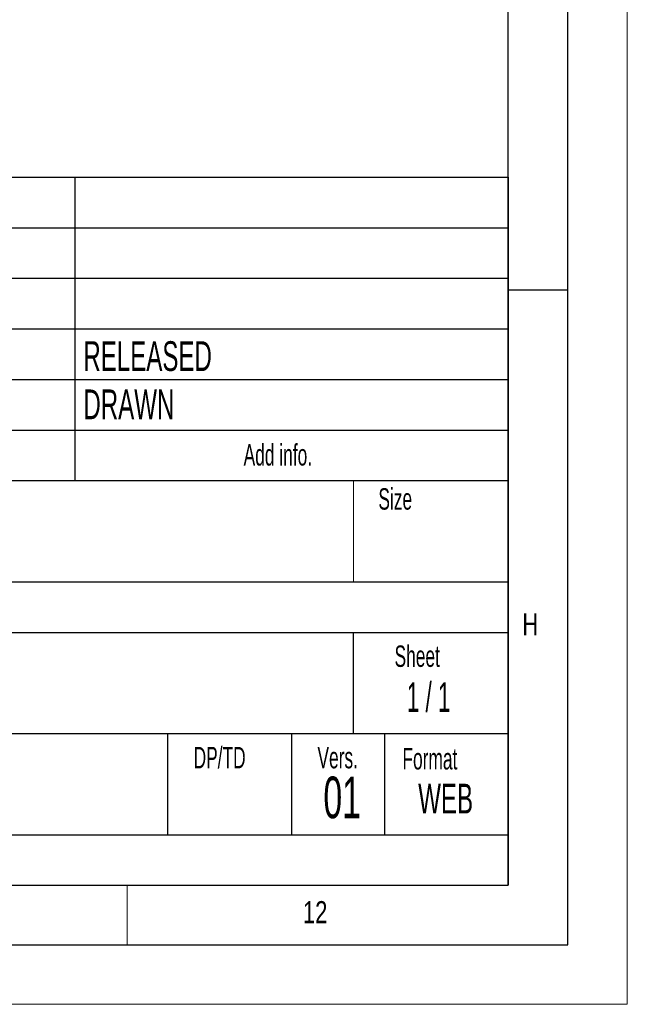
# Model space of a CAD drawing. Header units: millimetres. Extents: x 0 to 594, y 0 to 420.
# Tile 22 of 50: x 543 to 594, y 0 to 83. Entities that reach past the tile are written whole.
import ezdxf

# ---------------------------------------------------------------- set-up
doc = ezdxf.new("R2010")
doc.units = ezdxf.units.MM
doc.layers.add('FORMAT', color=7, linetype='Continuous')
doc.layers.add('SLD-0', color=7, linetype='Continuous')
doc.styles.add('SLDTEXTSTYLE0', font='TXT', dxfattribs={"width": 0.75})
doc.styles.add('SLDTEXTSTYLE1', font='TXT', dxfattribs={"width": 0.605})
doc.styles.add('SLDTEXTSTYLE2', font='TXT', dxfattribs={"width": 0.563})

msp = doc.modelspace()

# ---------------------------------------------------------------- linework, layer by layer
at = {"color": 7, "linetype": 'Continuous', "lineweight": 18}
for p, q in [((594, 0), (594, 420)), ((552, 10), (552, 5)), ((0, 0), (594, 0))]:
    msp.add_line(p, q, dxfattribs=at)
at = {"layer": 'FORMAT'}
for p, q in [((589, 5), (589, 415)), ((584, 10), (584, 410)), ((399.4, 69.5), (584, 69.5)), ((399.4, 69.5), (584, 69.5)), ((399.4, 69.5), (584, 69.5)), ((547.6, 69.5), (547.6, 44)), ((584, 10), (584, 69.5)), ((584, 69.5), (584, 10)), ((399.4, 65.25), (584, 65.25)), ((399.4, 65.25), (584, 65.25)), ((399.4, 61), (584, 61)), ((589, 60), (584, 60)), ((399.4, 56.75), (584, 56.75)), ((399.4, 52.5), (584, 52.5)), ((399.4, 48.25), (584, 48.25)), ((399.4, 44), (584, 44)), ((399.4, 35.5), (584, 35.5)), ((477.4, 31.25), (584, 31.25)), ((571, 22.75), (571, 31.25)), ((477.4, 22.75), (584, 22.75)), ((555.4, 22.75), (555.4, 14.25)), ((565.8, 22.75), (565.8, 14.25)), ((573.6, 22.75), (573.6, 14.25)), ((477.4, 14.25), (584, 14.25)), ((20, 10), (584, 10)), ((399.4, 10), (584, 10)), ((15, 5), (589, 5))]:
    msp.add_line(p, q, dxfattribs=at)
at = {"layer": 'FORMAT', "lineweight": 18}
msp.add_line((571, 35.5), (571, 44), dxfattribs=at)
at = {"layer": 'SLD-0'}
msp.add_line((399.4, 10), (584, 10), dxfattribs=at)

# ---------------------------------------------------------------- texts
at = {"layer": 'FORMAT'}
for s, insert, char_height, attachment_point, style in [('RELEASED', (548.33, 55.712), 2.5, 1, 'SLDTEXTSTYLE1'), ('DRAWN', (548.33, 51.659), 2.5, 1, 'SLDTEXTSTYLE1'), ('Add info.', (561.786, 47.067), 1.8, 1, 'SLDTEXTSTYLE1'), ('Size', (573.101, 43.364), 1.8, 1, 'SLDTEXTSTYLE1'), ('H', (585.185, 32.863), 1.852, 1, 'SLDTEXTSTYLE0'), ('Sheet', (574.458, 30.15), 1.8, 1, 'SLDTEXTSTYLE1'), ('1 / 1', (577.319, 27.065), 2.5, 2, 'SLDTEXTSTYLE2'), ('DP/TD', (557.586, 21.626), 1.8, 1, 'SLDTEXTSTYLE1'), ('Vers.', (567.986, 21.626), 1.8, 1, 'SLDTEXTSTYLE1'), ('Format', (575.119, 21.532), 1.8, 1, 'SLDTEXTSTYLE1'), ('1 MODEL CHARTED', (522.548, 21.416), 5, 2, 'SLDTEXTSTYLE1'), ('01', (570.059, 19.136), 3.5, 2, 'SLDTEXTSTYLE1'), ('WEB', (578.747, 18.534), 2.5, 2, 'SLDTEXTSTYLE1'), ('12', (566.756, 8.668), 1.8521, 1, 'SLDTEXTSTYLE0')]:
    msp.add_mtext(s, dxfattribs=dict(at, insert=insert, char_height=char_height, attachment_point=attachment_point, style=style))

doc.saveas('drawing.dxf')
